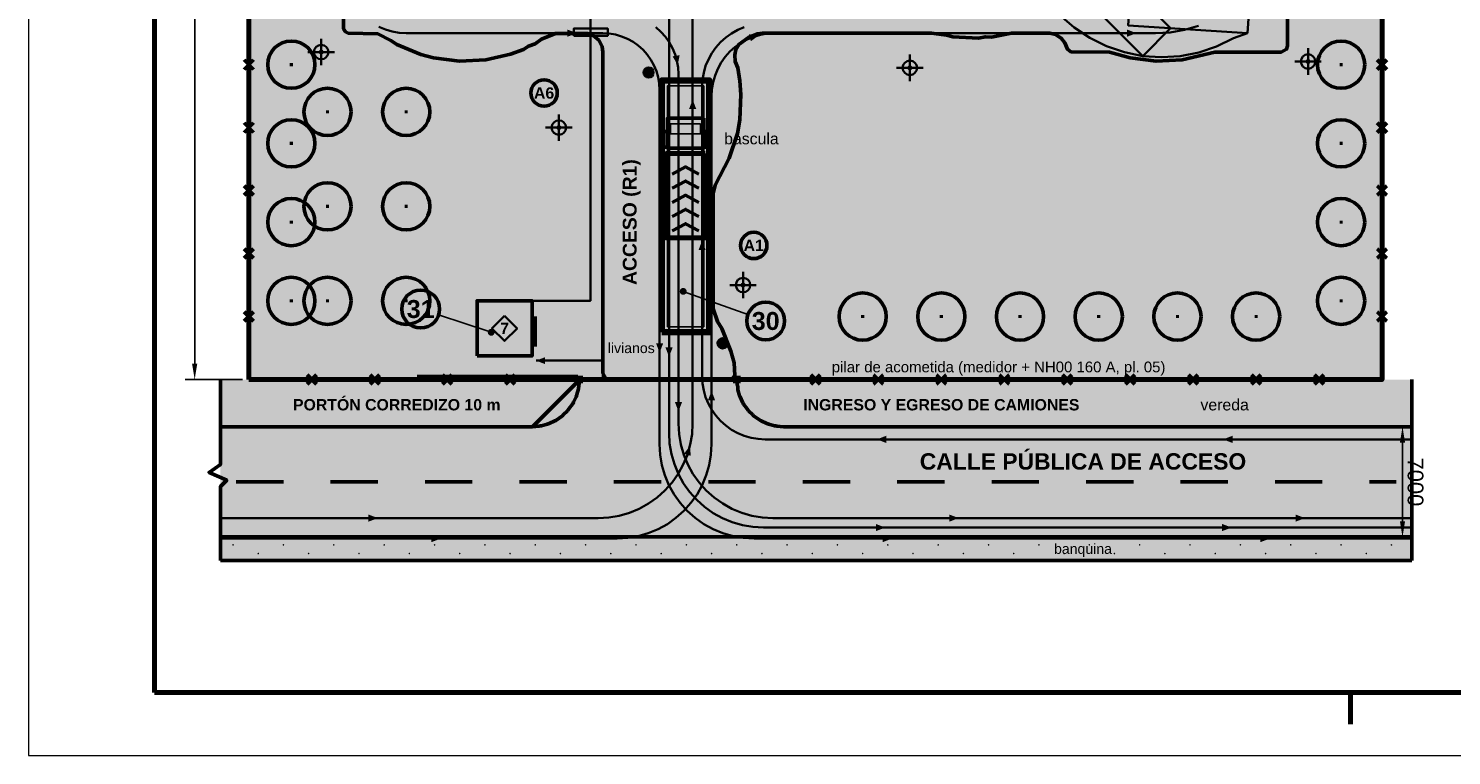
# Model space of a CAD drawing. Header units: millimetres. Extents: x 0 to 420, y 0 to 297.
# Tile 1 of 3: x 0 to 226, y 0 to 115. Entities that reach past the tile are written whole.
import ezdxf
from ezdxf.enums import TextEntityAlignment as Align

# ---------------------------------------------------------------- set-up
doc = ezdxf.new("R2010")
doc.units = ezdxf.units.MM
doc.header["$LTSCALE"] = 0.5
for name, color, linetype, lineweight in [('CONTORNO', 7, 'CONTINUOUS', 50), ('COTAS', 7, 'CONTINUOUS', 25), ('FINO', 7, 'CONTINUOUS', 25), ('HOJA', 8, 'CONTINUOUS', 13), ('RECUADRO', 7, 'CONTINUOUS', 70), ('RELLENO', 9, 'CONTINUOUS', 13), ('TEXTO', 7, 'CONTINUOUS', 25)]:
    doc.layers.add(name, color=color, linetype=linetype, lineweight=lineweight)
doc.styles.add('NEGRITA', font='arialbd.ttf')
doc.styles.get("Standard").update_dxf_attribs({"font": 'arial.ttf'})
doc.dimstyles.new('IRAM', dxfattribs={"dimtxt": 2.5, "dimasz": 2.5, "dimexe": 1.5, "dimexo": 1, "dimgap": 0.8, "dimtad": 1, "dimdec": 1, "dimtxsty": 'Standard', "dimcen": 2.5, "dimazin": 3, "dimtfac": 1, "dimtmove": 0, "dimatfit": 3})

msp = doc.modelspace()

# ---------------------------------------------------------------- hatches: boundary and pattern name
at = {"layer": 'CONTORNO'}
h = msp.add_hatch(color=7, dxfattribs=at)
edge = h.paths.add_edge_path()
edge.add_arc((46.5, 111.7), 0.4, 0, 360)
h = msp.add_hatch(color=7, dxfattribs=at)
edge = h.paths.add_edge_path()
edge.add_arc((140, 109.2), 0.4, 0, 360)
h = msp.add_hatch(color=7, dxfattribs=at)
edge = h.paths.add_edge_path()
edge.add_arc((203.25, 110.2), 0.4, 0, 360)
h = msp.add_hatch(color=7, dxfattribs=at)
edge = h.paths.add_edge_path()
edge.add_arc((84.25, 99.7), 0.4, 0, 360)
h = msp.add_hatch(color=7, dxfattribs=at)
edge = h.paths.add_edge_path()
edge.add_arc((113.5, 74.7), 0.4, 0, 360)
at = {"layer": 'COTAS', "true_color": 0xde8400}
for points in [[(87.11161, 114.7), (85.61161, 115.27), (85.61161, 114.13)], [(116.02832, 114.37827), (114.42915, 114.51074), (114.74474, 113.4153)], [(176.00069, 114.7), (174.50069, 115.27), (174.50069, 114.13)], [(100.25, 63.96814), (100.82, 65.46814), (99.68, 65.46814)], [(108.5, 57.90041), (107.93, 56.40041), (109.07, 56.40041)], [(65.5, 34.45), (64, 35.02), (64, 33.88)], [(137.18227, 34.45), (135.68227, 35.02), (135.68227, 33.88)], [(197.18227, 34.45), (195.68227, 35.02), (195.68227, 33.88)]]:
    msp.add_hatch(color=7, dxfattribs=at).paths.add_polyline_path(points)
at = {"layer": 'COTAS', "true_color": 0x96581c}
for points in [[(103.1277, 109.63189), (103.43839, 111.20618), (102.3145, 111.01522)], [(105.5, 104.15041), (104.93, 102.65041), (106.07, 102.65041)], [(103.25, 54.63885), (103.82, 56.13885), (102.68, 56.13885)], [(105.0726, 49.18407), (104.10963, 47.90049), (105.20507, 47.5849)], [(55.5, 37.7), (54, 38.27), (54, 37.13)], [(147.76157, 37.7), (146.26157, 38.27), (146.26157, 37.13)], [(202.76157, 37.7), (201.26157, 38.27), (201.26157, 37.13)]]:
    msp.add_hatch(color=7, dxfattribs=at).paths.add_polyline_path(points)
at = {"layer": 'COTAS', "true_color": 0x277f4a}
for points in [[(107, 81.75027), (106.43, 80.25027), (107.57, 80.25027)], [(101.75, 63.30252), (102.32, 64.80252), (101.18, 64.80252)], [(134.75, 50.2), (136.25, 49.63), (136.25, 50.77)], [(189.75, 50.2), (191.25, 49.63), (191.25, 50.77)], [(136.0979, 36.2), (134.5979, 36.77), (134.5979, 35.63)], [(191.0979, 36.2), (189.5979, 36.77), (189.5979, 35.63)]]:
    msp.add_hatch(color=7, dxfattribs=at).paths.add_polyline_path(points)
at = {"layer": 'COTAS'}
h = msp.add_hatch(color=7, dxfattribs=at)
edge = h.paths.add_edge_path()
edge.add_arc((104, 73.7), 0.55, 0, 360)
h = msp.add_hatch(color=7, dxfattribs=at)
edge = h.paths.add_edge_path()
edge.add_arc((73.5, 67.2), 0.55, 0, 360)
at = {"layer": 'COTAS', "true_color": 0x000000}
msp.add_hatch(color=7, dxfattribs=at).paths.add_polyline_path([(80.625, 62.7), (82.025, 62.168), (82.025, 63.232)])
at = {"layer": 'RELLENO', "true_color": 0xe9f2e1}
msp.add_hatch(color=7, dxfattribs=at).paths.add_polyline_path([(35, 59.7), (215, 59.7), (215, 249.7), (35, 249.7)])
at = {"layer": 'RELLENO', "true_color": 0xdadad6}
h = msp.add_hatch(color=7, dxfattribs=at)
h.paths.add_polyline_path([(46.725, 211.875), (46.75, 215.4), (47.175, 218.8), (47.975, 222.175), (49.2, 225.375), (49.7, 226.275), (49.95, 227.275), (50, 238.8), (50.225, 239.325), (50.8, 239.675), (76.025, 239.825), (78.45, 239.7), (152.95, 239.7), (155.05, 240.275), (157.675, 241.55), (161.2, 242.65), (164.65, 243.225), (168.225, 243.375), (171.8, 243.025), (175.3, 242.25), (181.7, 239.725), (199, 239.7), (199.55, 239.525), (200, 238.7), (200, 170), (200.125, 169.1), (200.9, 167.1), (200.575, 165.775), (200.55, 164.8), (200.025, 163.2), (200, 151.25), (200.125, 150.4), (200.7, 148.925), (201.4, 147.825), (202.8, 144.225), (203.675, 140.475), (203.975, 136.625), (203.7, 132.75), (202.825, 129), (202.2, 127.175), (200.775, 124.375), (200.05, 122.45), (200, 112.7), (199.825, 112.15), (199, 111.7), (188.45, 111.675), (183.25, 110.475), (179.1, 110.275), (174.975, 110.8), (171.725, 111.675), (165.575, 111.75), (165.025, 112.15), (164.6, 113.175), (164.05, 113.9), (163.125, 114.475), (162.25, 114.7), (156.15, 114.675), (152.975, 114.075), (152, 114.125), (150.9, 113.9), (146.85, 114.1), (145.825, 114.4), (143.425, 114.7), (116.575, 114.7), (115.775, 114.6), (114.375, 114.025), (112.825, 112.875), (112.375, 112.125), (112.175, 111.25), (112.25, 110.225), (112.65, 109.2), (113, 107.15), (113.175, 104.975), (112.975, 100.925), (112.6, 98.775), (111.325, 94.825), (109.05, 90.55), (108.75, 89.225), (108.775, 70.95), (109.45, 68.925), (110.15, 67.825), (111.55, 64.225), (112.075, 62.375), (112.225, 60.35), (111.85, 59.875), (111.3, 59.7), (92.25, 59.7), (91.7, 59.875), (91.25, 60.7), (91.25, 111.7), (91.125, 112.6), (90.575, 113.575), (89.675, 114.325), (88.8, 114.65), (83.7, 114.65), (81.475, 113.725), (80.5, 113.025), (79.425, 112.65), (78.625, 112.125), (76.575, 111.375), (72.625, 110.475), (68.475, 110.275), (64.35, 110.8), (62.35, 111.325), (58.5, 112.875), (57.575, 113.55), (55.475, 114.575), (50.8, 114.725), (50.375, 114.925), (50.05, 115.4), (50, 130.3), (49.65, 134.8), (50, 137.725), (49.975, 146.675), (47.875, 153.55), (47.35, 156.7), (47.125, 160), (47.225, 163.175), (47.625, 166.45), (48.375, 169.6), (49.975, 174.175), (50, 199.05), (49.575, 200.85), (48.375, 203.55), (47.425, 206.85)])
h.paths.add_polyline_path([(76.55, 132.925), (80.125, 134.775), (84.075, 136.05), (86.225, 136.425), (90.275, 136.625), (94.4, 136.1), (96.4, 135.575), (100.25, 134.025), (101.2, 133.325), (103.55, 132.275), (109.325, 132.325), (110.35, 132.875), (111.225, 133.875), (112.6, 134.475), (113.675, 135.475), (114.25, 135.575), (115.625, 135.25), (116.525, 135.35), (117.4, 135.75), (118.2, 136.55), (118.725, 137.975), (118.75, 145.8), (118.975, 146.325), (119.55, 146.675), (147.25, 146.7), (148.1, 146.9), (148.875, 147.35), (149.575, 148.175), (150.1, 149.325), (150.775, 149.7), (179.5, 149.7), (180.625, 149.925), (181.425, 150.4), (182.25, 151.525), (182.5, 152.7), (182.475, 187.025), (181.975, 188.375), (180.675, 189.45), (179.775, 189.675), (175.8, 189.725), (175.375, 189.925), (175.05, 190.4), (175, 213.7), (175.225, 214.325), (175.7, 214.65), (180.05, 214.75), (180.925, 215.075), (181.65, 215.6), (182.275, 216.575), (182.5, 217.7), (182.425, 219.8), (181.8, 221.125), (180.675, 221.95), (179.5, 222.2), (70.5, 222.2), (69.375, 221.975), (68.575, 221.5), (67.875, 220.625), (67.525, 219.525), (67.5, 212.7), (67.875, 211.275), (69.075, 210.075), (70.5, 209.7), (89.1, 209.7), (89.7, 209.4), (90, 208.8), (89.875, 165.225), (89.475, 164.825), (89, 164.7), (70.175, 164.675), (69.1, 164.35), (68.4, 163.85), (67.875, 163.125), (67.55, 162.25), (67.5, 141.05), (67.65, 140.1), (69.175, 137.075), (70.35, 135.6), (71.625, 134.4), (73.25, 133.325), (74.45, 132.775), (75.425, 132.65)], flags=16)
at = {"layer": 'RELLENO', "true_color": 0xffffff}
for points in [[(86.625, 114.3), (92, 114.3), (92, 115.425), (86.625, 115.425)], [(107.25, 101.2), (107.25, 96.45), (101.5, 96.45), (101.5, 101.2)]]:
    msp.add_hatch(color=7, dxfattribs=at).paths.add_polyline_path(points)
at = {"layer": 'RELLENO', "true_color": 0xc4deb8}
h = msp.add_hatch(color=7, dxfattribs=at)
edge = h.paths.add_edge_path()
edge.add_arc((41.75, 109.7), 3.75, 0, 360)
h = msp.add_hatch(color=7, dxfattribs=at)
edge = h.paths.add_edge_path()
edge.add_arc((208.5, 109.7), 3.75, 0, 360)
at = {"layer": 'RELLENO', "true_color": 0x5a5a5a}
for points in [[(41.5, 109.45), (42, 109.45), (42, 109.95), (41.5, 109.95)], [(208.25, 109.45), (208.75, 109.45), (208.75, 109.95), (208.25, 109.95)], [(47.25, 101.95), (47.75, 101.95), (47.75, 102.45), (47.25, 102.45)], [(59.75, 101.95), (60.25, 101.95), (60.25, 102.45), (59.75, 102.45)], [(41.5, 96.95), (42, 96.95), (42, 97.45), (41.5, 97.45)], [(208.25, 96.95), (208.75, 96.95), (208.75, 97.45), (208.25, 97.45)], [(47.25, 86.95), (47.75, 86.95), (47.75, 87.45), (47.25, 87.45)], [(59.75, 86.95), (60.25, 86.95), (60.25, 87.45), (59.75, 87.45)], [(41.5, 84.45), (42, 84.45), (42, 84.95), (41.5, 84.95)], [(208.25, 84.45), (208.75, 84.45), (208.75, 84.95), (208.25, 84.95)], [(41.5, 71.95), (42, 71.95), (42, 72.45), (41.5, 72.45)], [(47.25, 71.95), (47.75, 71.95), (47.75, 72.45), (47.25, 72.45)], [(59.75, 71.95), (60.25, 71.95), (60.25, 72.45), (59.75, 72.45)], [(208.25, 71.95), (208.75, 71.95), (208.75, 72.45), (208.25, 72.45)], [(132.25, 69.45), (132.75, 69.45), (132.75, 69.95), (132.25, 69.95)], [(144.75, 69.45), (145.25, 69.45), (145.25, 69.95), (144.75, 69.95)], [(157.25, 69.45), (157.75, 69.45), (157.75, 69.95), (157.25, 69.95)], [(169.75, 69.45), (170.25, 69.45), (170.25, 69.95), (169.75, 69.95)], [(182.25, 69.45), (182.75, 69.45), (182.75, 69.95), (182.25, 69.95)], [(194.75, 69.45), (195.25, 69.45), (195.25, 69.95), (194.75, 69.95)], [(123.5, 60.825), (126.5, 60.825), (126.5, 62.575), (123.5, 62.575)]]:
    msp.add_hatch(color=7, dxfattribs=at).paths.add_polyline_path(points)
at = {"layer": 'RELLENO', "true_color": 0x96581c}
h = msp.add_hatch(color=7, dxfattribs=at)
edge = h.paths.add_edge_path()
edge.add_arc((98.5, 108.45), 0.8, 0, 360)
at = {"layer": 'RELLENO', "true_color": 0xffffff}
h = msp.add_hatch(color=7, dxfattribs=at)
edge = h.paths.add_edge_path()
edge.add_arc((81.9, 105.2), 2.1, 0, 360)
at = {"layer": 'RELLENO', "true_color": 0xbebeba}
msp.add_hatch(color=7, dxfattribs=at).paths.add_polyline_path([(100.625, 67.2), (108.125, 67.2), (108.125, 107.2), (100.625, 107.2)])
at = {"layer": 'RELLENO', "true_color": 0xd4d4d0}
msp.add_hatch(color=7, dxfattribs=at).paths.add_polyline_path([(101.5, 68.075), (107.25, 68.075), (107.25, 106.325), (101.5, 106.325)])
at = {"layer": 'RELLENO', "true_color": 0xc4deb8}
h = msp.add_hatch(color=7, dxfattribs=at)
edge = h.paths.add_edge_path()
edge.add_arc((47.5, 102.2), 3.75, 0, 360)
h = msp.add_hatch(color=7, dxfattribs=at)
edge = h.paths.add_edge_path()
edge.add_arc((60, 102.2), 3.75, 0, 360)
h = msp.add_hatch(color=7, dxfattribs=at)
edge = h.paths.add_edge_path()
edge.add_arc((41.75, 97.2), 3.75, 0, 360)
h = msp.add_hatch(color=7, dxfattribs=at)
edge = h.paths.add_edge_path()
edge.add_arc((208.5, 97.2), 3.75, 0, 360)
at = {"layer": 'RELLENO', "true_color": 0xfaf8f0}
msp.add_hatch(color=7, dxfattribs=at).paths.add_polyline_path([(107.5, 95.575), (107.5, 82.2), (101.25, 82.2), (101.25, 95.575)])
at = {"layer": 'RELLENO', "true_color": 0xc4deb8}
h = msp.add_hatch(color=7, dxfattribs=at)
edge = h.paths.add_edge_path()
edge.add_arc((47.5, 87.2), 3.75, 0, 360)
h = msp.add_hatch(color=7, dxfattribs=at)
edge = h.paths.add_edge_path()
edge.add_arc((60, 87.2), 3.75, 0, 360)
h = msp.add_hatch(color=7, dxfattribs=at)
edge = h.paths.add_edge_path()
edge.add_arc((41.75, 84.7), 3.75, 0, 360)
h = msp.add_hatch(color=7, dxfattribs=at)
edge = h.paths.add_edge_path()
edge.add_arc((208.5, 84.7), 3.75, 0, 360)
at = {"layer": 'RELLENO', "true_color": 0xffffff}
h = msp.add_hatch(color=7, dxfattribs=at)
edge = h.paths.add_edge_path()
edge.add_arc((115.2, 81), 2.1, 0, 360)
at = {"layer": 'RELLENO', "true_color": 0xc4deb8}
h = msp.add_hatch(color=7, dxfattribs=at)
edge = h.paths.add_edge_path()
edge.add_arc((41.75, 72.2), 3.75, 0, 360)
h = msp.add_hatch(color=7, dxfattribs=at)
edge = h.paths.add_edge_path()
edge.add_arc((47.5, 72.2), 3.75, 0, 360)
h = msp.add_hatch(color=7, dxfattribs=at)
edge = h.paths.add_edge_path()
edge.add_arc((60, 72.2), 3.75, 0, 360)
h = msp.add_hatch(color=7, dxfattribs=at)
edge = h.paths.add_edge_path()
edge.add_arc((208.5, 72.2), 3.75, 0, 360)
at = {"layer": 'RELLENO', "true_color": 0xffffff}
h = msp.add_hatch(color=7, dxfattribs=at)
edge = h.paths.add_edge_path()
edge.add_arc((62.3, 70.9), 3, 0, 360)
at = {"layer": 'RELLENO', "true_color": 0xc4deb8}
h = msp.add_hatch(color=7, dxfattribs=at)
edge = h.paths.add_edge_path()
edge.add_arc((132.5, 69.7), 3.75, 0, 360)
h = msp.add_hatch(color=7, dxfattribs=at)
edge = h.paths.add_edge_path()
edge.add_arc((145, 69.7), 3.75, 0, 360)
h = msp.add_hatch(color=7, dxfattribs=at)
edge = h.paths.add_edge_path()
edge.add_arc((157.5, 69.7), 3.75, 0, 360)
h = msp.add_hatch(color=7, dxfattribs=at)
edge = h.paths.add_edge_path()
edge.add_arc((170, 69.7), 3.75, 0, 360)
h = msp.add_hatch(color=7, dxfattribs=at)
edge = h.paths.add_edge_path()
edge.add_arc((182.5, 69.7), 3.75, 0, 360)
h = msp.add_hatch(color=7, dxfattribs=at)
edge = h.paths.add_edge_path()
edge.add_arc((195, 69.7), 3.75, 0, 360)
at = {"layer": 'RELLENO', "true_color": 0xf0ece8}
msp.add_hatch(color=7, dxfattribs=at).paths.add_polyline_path([(71.25, 63.45), (80, 63.45), (80, 72.2), (71.25, 72.2)])
at = {"layer": 'RELLENO', "true_color": 0xffffff}
h = msp.add_hatch(color=7, dxfattribs=at)
edge = h.paths.add_edge_path()
edge.add_arc((117.1, 69), 3, 0, 360)
at = {"layer": 'RELLENO', "true_color": 0xf1d56e}
msp.add_hatch(color=7, dxfattribs=at).paths.add_polyline_path([(75.625, 69.825), (77.625, 67.825), (75.625, 65.825), (73.625, 67.825)])
at = {"layer": 'RELLENO', "true_color": 0x96581c}
h = msp.add_hatch(color=7, dxfattribs=at)
edge = h.paths.add_edge_path()
edge.add_arc((110.25, 65.45), 0.8, 0, 360)
at = {"layer": 'RELLENO', "true_color": 0xeeeeea}
msp.add_hatch(color=7, dxfattribs=at).paths.add_polyline_path([(30.5, 52.2), (219.75, 52.2), (219.75, 59.7), (30.5, 59.7)])
at = {"layer": 'RELLENO', "true_color": 0xdadad6}
msp.add_hatch(color=7, dxfattribs=at).paths.add_polyline_path([(80.05, 52.2), (81.125, 52.3), (81.3, 52.325), (81.475, 52.35), (82.4, 52.6), (82.575, 52.65), (82.725, 52.725), (83.6, 53.125), (83.75, 53.2), (83.9, 53.3), (84.675, 53.85), (84.825, 53.95), (84.95, 54.075), (85.625, 54.75), (85.75, 54.875), (85.85, 55.025), (86.4, 55.8), (86.5, 55.95), (86.575, 56.1), (86.975, 56.975), (87.05, 57.125), (87.1, 57.3), (87.35, 58.225), (87.375, 58.4), (87.4, 58.575), (87.5, 59.65), (87.5, 59.7), (87.55, 59.7), (112.45, 59.7), (112.5, 59.7), (112.5, 59.65), (112.55, 59.15), (112.575, 58.95), (112.625, 58.725), (112.675, 58.575), (112.7, 58.55), (112.7, 58.55), (112.7, 58.325), (112.7, 58.1), (112.75, 57.875), (112.9, 57.3), (112.95, 57.125), (113.025, 56.975), (113.425, 56.1), (113.5, 55.95), (113.6, 55.8), (114.15, 55.025), (114.25, 54.875), (114.375, 54.75), (115.05, 54.075), (115.175, 53.95), (115.325, 53.85), (116.1, 53.3), (116.25, 53.2), (116.4, 53.125), (117.275, 52.725), (117.425, 52.65), (117.6, 52.6), (118.525, 52.35), (118.7, 52.325), (118.875, 52.3), (119.95, 52.2), (119.975, 52.2), (119.95, 52.2), (80.05, 52.2), (80.025, 52.2)])
at = {"layer": 'RELLENO', "true_color": 0x3c3c3c}
for points in [[(86.9, 59.1), (88.1, 59.1), (88.1, 60.3), (86.9, 60.3)], [(111.9, 59.1), (113.1, 59.1), (113.1, 60.3), (111.9, 60.3)]]:
    msp.add_hatch(color=7, dxfattribs=at).paths.add_polyline_path(points)
at = {"layer": 'RELLENO', "true_color": 0xcfcfca}
msp.add_hatch(color=7, dxfattribs=at).paths.add_polyline_path([(30.5, 34.7), (219.75, 34.7), (219.75, 52.2), (30.5, 52.2)])
at = {"layer": 'RELLENO', "true_color": 0xe4dece}
msp.add_hatch(color=7, dxfattribs=at).paths.add_polyline_path([(30.5, 30.95), (219.75, 30.95), (219.75, 34.7), (30.5, 34.7)])
at = {"layer": 'RELLENO', "true_color": 0x6e6450}
h = msp.add_hatch(color=7, dxfattribs=at)
edge = h.paths.add_edge_path()
edge.add_arc((32.5, 33.45), 0.13, 0, 360)
h = msp.add_hatch(color=7, dxfattribs=at)
edge = h.paths.add_edge_path()
edge.add_arc((36.5, 32.075), 0.13, 0, 360)
h = msp.add_hatch(color=7, dxfattribs=at)
edge = h.paths.add_edge_path()
edge.add_arc((40.5, 33.45), 0.13, 0, 360)
h = msp.add_hatch(color=7, dxfattribs=at)
edge = h.paths.add_edge_path()
edge.add_arc((44.5, 32.075), 0.13, 0, 360)
h = msp.add_hatch(color=7, dxfattribs=at)
edge = h.paths.add_edge_path()
edge.add_arc((48.5, 33.45), 0.13, 0, 360)
h = msp.add_hatch(color=7, dxfattribs=at)
edge = h.paths.add_edge_path()
edge.add_arc((52.5, 32.075), 0.13, 0, 360)
h = msp.add_hatch(color=7, dxfattribs=at)
edge = h.paths.add_edge_path()
edge.add_arc((56.5, 33.45), 0.13, 0, 360)
h = msp.add_hatch(color=7, dxfattribs=at)
edge = h.paths.add_edge_path()
edge.add_arc((60.5, 32.075), 0.13, 0, 360)
h = msp.add_hatch(color=7, dxfattribs=at)
edge = h.paths.add_edge_path()
edge.add_arc((64.5, 33.45), 0.13, 0, 360)
h = msp.add_hatch(color=7, dxfattribs=at)
edge = h.paths.add_edge_path()
edge.add_arc((68.5, 32.075), 0.13, 0, 360)
h = msp.add_hatch(color=7, dxfattribs=at)
edge = h.paths.add_edge_path()
edge.add_arc((72.5, 33.45), 0.13, 0, 360)
h = msp.add_hatch(color=7, dxfattribs=at)
edge = h.paths.add_edge_path()
edge.add_arc((76.5, 32.075), 0.13, 0, 360)
h = msp.add_hatch(color=7, dxfattribs=at)
edge = h.paths.add_edge_path()
edge.add_arc((80.5, 33.45), 0.13, 0, 360)
h = msp.add_hatch(color=7, dxfattribs=at)
edge = h.paths.add_edge_path()
edge.add_arc((84.5, 32.075), 0.13, 0, 360)
h = msp.add_hatch(color=7, dxfattribs=at)
edge = h.paths.add_edge_path()
edge.add_arc((88.5, 33.45), 0.13, 0, 360)
h = msp.add_hatch(color=7, dxfattribs=at)
edge = h.paths.add_edge_path()
edge.add_arc((92.5, 32.075), 0.13, 0, 360)
h = msp.add_hatch(color=7, dxfattribs=at)
edge = h.paths.add_edge_path()
edge.add_arc((96.5, 33.45), 0.13, 0, 360)
h = msp.add_hatch(color=7, dxfattribs=at)
edge = h.paths.add_edge_path()
edge.add_arc((100.5, 32.075), 0.13, 0, 360)
h = msp.add_hatch(color=7, dxfattribs=at)
edge = h.paths.add_edge_path()
edge.add_arc((104.5, 33.45), 0.13, 0, 360)
h = msp.add_hatch(color=7, dxfattribs=at)
edge = h.paths.add_edge_path()
edge.add_arc((108.5, 32.075), 0.13, 0, 360)
h = msp.add_hatch(color=7, dxfattribs=at)
edge = h.paths.add_edge_path()
edge.add_arc((112.5, 33.45), 0.13, 0, 360)
h = msp.add_hatch(color=7, dxfattribs=at)
edge = h.paths.add_edge_path()
edge.add_arc((116.5, 32.075), 0.13, 0, 360)
h = msp.add_hatch(color=7, dxfattribs=at)
edge = h.paths.add_edge_path()
edge.add_arc((120.5, 33.45), 0.13, 0, 360)
h = msp.add_hatch(color=7, dxfattribs=at)
edge = h.paths.add_edge_path()
edge.add_arc((124.5, 32.075), 0.13, 0, 360)
h = msp.add_hatch(color=7, dxfattribs=at)
edge = h.paths.add_edge_path()
edge.add_arc((128.5, 33.45), 0.13, 0, 360)
h = msp.add_hatch(color=7, dxfattribs=at)
edge = h.paths.add_edge_path()
edge.add_arc((132.5, 32.075), 0.13, 0, 360)
h = msp.add_hatch(color=7, dxfattribs=at)
edge = h.paths.add_edge_path()
edge.add_arc((136.5, 33.45), 0.13, 0, 360)
h = msp.add_hatch(color=7, dxfattribs=at)
edge = h.paths.add_edge_path()
edge.add_arc((140.5, 32.075), 0.13, 0, 360)
h = msp.add_hatch(color=7, dxfattribs=at)
edge = h.paths.add_edge_path()
edge.add_arc((144.5, 33.45), 0.13, 0, 360)
h = msp.add_hatch(color=7, dxfattribs=at)
edge = h.paths.add_edge_path()
edge.add_arc((148.5, 32.075), 0.13, 0, 360)
h = msp.add_hatch(color=7, dxfattribs=at)
edge = h.paths.add_edge_path()
edge.add_arc((152.5, 33.45), 0.13, 0, 360)
h = msp.add_hatch(color=7, dxfattribs=at)
edge = h.paths.add_edge_path()
edge.add_arc((156.5, 32.075), 0.13, 0, 360)
h = msp.add_hatch(color=7, dxfattribs=at)
edge = h.paths.add_edge_path()
edge.add_arc((160.5, 33.45), 0.13, 0, 360)
h = msp.add_hatch(color=7, dxfattribs=at)
edge = h.paths.add_edge_path()
edge.add_arc((164.5, 32.075), 0.13, 0, 360)
h = msp.add_hatch(color=7, dxfattribs=at)
edge = h.paths.add_edge_path()
edge.add_arc((168.5, 33.45), 0.13, 0, 360)
h = msp.add_hatch(color=7, dxfattribs=at)
edge = h.paths.add_edge_path()
edge.add_arc((172.5, 32.075), 0.13, 0, 360)
h = msp.add_hatch(color=7, dxfattribs=at)
edge = h.paths.add_edge_path()
edge.add_arc((176.5, 33.45), 0.13, 0, 360)
h = msp.add_hatch(color=7, dxfattribs=at)
edge = h.paths.add_edge_path()
edge.add_arc((180.5, 32.075), 0.13, 0, 360)
h = msp.add_hatch(color=7, dxfattribs=at)
edge = h.paths.add_edge_path()
edge.add_arc((184.5, 33.45), 0.13, 0, 360)
h = msp.add_hatch(color=7, dxfattribs=at)
edge = h.paths.add_edge_path()
edge.add_arc((188.5, 32.075), 0.13, 0, 360)
h = msp.add_hatch(color=7, dxfattribs=at)
edge = h.paths.add_edge_path()
edge.add_arc((192.5, 33.45), 0.13, 0, 360)
h = msp.add_hatch(color=7, dxfattribs=at)
edge = h.paths.add_edge_path()
edge.add_arc((196.5, 32.075), 0.13, 0, 360)
h = msp.add_hatch(color=7, dxfattribs=at)
edge = h.paths.add_edge_path()
edge.add_arc((200.5, 33.45), 0.13, 0, 360)
h = msp.add_hatch(color=7, dxfattribs=at)
edge = h.paths.add_edge_path()
edge.add_arc((204.5, 32.075), 0.13, 0, 360)
h = msp.add_hatch(color=7, dxfattribs=at)
edge = h.paths.add_edge_path()
edge.add_arc((208.5, 33.45), 0.13, 0, 360)
h = msp.add_hatch(color=7, dxfattribs=at)
edge = h.paths.add_edge_path()
edge.add_arc((212.5, 32.075), 0.13, 0, 360)
h = msp.add_hatch(color=7, dxfattribs=at)
edge = h.paths.add_edge_path()
edge.add_arc((216.5, 33.45), 0.13, 0, 360)

# ---------------------------------------------------------------- linework, layer by layer
at = {"layer": 'CONTORNO', "lineweight": 35}
for p, q in [((46.5, 109.6), (46.5, 113.8)), ((44.4, 111.7), (48.6, 111.7)), ((140, 107.1), (140, 111.3)), ((203.25, 108.1), (203.25, 112.3)), ((137.9, 109.2), (142.1, 109.2)), ((201.15, 110.2), (205.35, 110.2)), ((84.25, 97.6), (84.25, 101.8)), ((82.15, 99.7), (86.35, 99.7)), ((111.4, 74.7), (115.6, 74.7)), ((113.5, 72.6), (113.5, 76.8)), ((91.25, 62.7), (80.625, 62.7)), ((91.25, 62.7), (91.25, 59.7))]:
    msp.add_line(p, q, dxfattribs=at)
at = {"layer": 'CONTORNO', "lineweight": 50}
for p, q in [((34.25, 108.95), (35.75, 110.45)), ((34.25, 110.45), (35.75, 108.95)), ((214.25, 108.95), (215.75, 110.45)), ((214.25, 110.45), (215.75, 108.95)), ((34.25, 98.95), (35.75, 100.45)), ((34.25, 100.45), (35.75, 98.95)), ((214.25, 98.95), (215.75, 100.45)), ((214.25, 100.45), (215.75, 98.95)), ((34.25, 88.95), (35.75, 90.45)), ((34.25, 90.45), (35.75, 88.95)), ((214.25, 88.95), (215.75, 90.45)), ((214.25, 90.45), (215.75, 88.95)), ((34.25, 78.95), (35.75, 80.45)), ((34.25, 80.45), (35.75, 78.95)), ((214.25, 78.95), (215.75, 80.45)), ((214.25, 80.45), (215.75, 78.95)), ((34.25, 68.95), (35.75, 70.45)), ((34.25, 70.45), (35.75, 68.95)), ((214.25, 68.95), (215.75, 70.45)), ((214.25, 70.45), (215.75, 68.95)), ((44.25, 58.95), (45.75, 60.45)), ((44.25, 60.45), (45.75, 58.95)), ((54.25, 58.95), (55.75, 60.45)), ((54.25, 60.45), (55.75, 58.95)), ((65.75, 58.95), (67.25, 60.45)), ((65.75, 60.45), (67.25, 58.95)), ((75.75, 58.95), (77.25, 60.45)), ((75.75, 60.45), (77.25, 58.95)), ((124.25, 58.95), (125.75, 60.45)), ((124.25, 60.45), (125.75, 58.95)), ((134.25, 58.95), (135.75, 60.45)), ((134.25, 60.45), (135.75, 58.95)), ((144.25, 58.95), (145.75, 60.45)), ((144.25, 60.45), (145.75, 58.95)), ((154.25, 58.95), (155.75, 60.45)), ((154.25, 60.45), (155.75, 58.95)), ((164.25, 58.95), (165.75, 60.45)), ((164.25, 60.45), (165.75, 58.95)), ((174.25, 58.95), (175.75, 60.45)), ((174.25, 60.45), (175.75, 58.95)), ((184.25, 58.95), (185.75, 60.45)), ((184.25, 60.45), (185.75, 58.95)), ((194.25, 58.95), (195.75, 60.45)), ((194.25, 60.45), (195.75, 58.95)), ((204.25, 58.95), (205.75, 60.45)), ((204.25, 60.45), (205.75, 58.95)), ((219.75, 30.95), (219.75, 59.7)), ((30.5, 52.2), (80, 52.2)), ((120, 52.2), (219.75, 52.2)), ((30.5, 34.7), (219.75, 34.7)), ((30.5, 30.95), (219.75, 30.95))]:
    msp.add_line(p, q, dxfattribs=at)
at = {"layer": 'CONTORNO', "lineweight": 100}
msp.add_line((80.25, 64.95), (80.25, 69.7), dxfattribs=at)
at = {"layer": 'CONTORNO', "lineweight": 140}
msp.add_line((61.75, 59.95), (87.25, 59.95), dxfattribs=at)
at = {"layer": 'CONTORNO', "lineweight": 70}
for points in [[(35, 59.7), (215, 59.7), (215, 249.7), (35, 249.7)], [(107.5, 95.575), (107.5, 82.2), (101.25, 82.2), (101.25, 95.575)]]:
    msp.add_lwpolyline(points, close=True, dxfattribs=at)
at = {"layer": 'CONTORNO', "lineweight": 50}
for points in [[(200.05, 122.45), (200, 112.7), (199.825, 112.15), (199, 111.7), (188.45, 111.675), (183.25, 110.475), (179.1, 110.275), (174.975, 110.8), (171.725, 111.675), (165.575, 111.75), (165.025, 112.15), (164.6, 113.175), (164.05, 113.9), (163.125, 114.475), (162.25, 114.7), (156.15, 114.675), (152.975, 114.075), (152, 114.125), (150.9, 113.9), (146.85, 114.1), (145.825, 114.4), (143.425, 114.7), (116.575, 114.7), (115.775, 114.6), (114.375, 114.025), (112.825, 112.875), (112.375, 112.125), (112.175, 111.25), (112.25, 110.225), (112.65, 109.2), (113, 107.15), (113.175, 104.975), (112.975, 100.925), (112.6, 98.775), (111.325, 94.825), (109.05, 90.55), (108.75, 89.225), (108.775, 70.95), (109.45, 68.925), (110.15, 67.825), (111.55, 64.225), (112.075, 62.375), (112.225, 60.35), (111.85, 59.875), (111.3, 59.7), (92.25, 59.7), (91.7, 59.875), (91.25, 60.7), (91.25, 111.7), (91.125, 112.6), (90.575, 113.575), (89.675, 114.325), (88.8, 114.65), (83.7, 114.65), (81.475, 113.725), (80.5, 113.025), (79.425, 112.65), (78.625, 112.125), (76.575, 111.375), (72.625, 110.475), (68.475, 110.275), (64.35, 110.8), (62.35, 111.325), (58.5, 112.875), (57.575, 113.55), (55.475, 114.575), (50.8, 114.725), (50.375, 114.925), (50.05, 115.4), (50, 130.3)], [(106.5, 92.325), (104.375, 93.45), (102.25, 92.325)], [(106.5, 90.075), (104.375, 91.2), (102.25, 90.075)], [(106.5, 87.825), (104.375, 88.95), (102.25, 87.825)], [(106.5, 85.575), (104.375, 86.7), (102.25, 85.575)], [(106.5, 83.325), (104.375, 84.45), (102.25, 83.325)], [(30.5, 59.7), (30.5, 46.2), (28.7, 44.95), (31.5, 43.7), (30.5, 42.7), (30.5, 30.95)], [(80.05, 52.2), (81.125, 52.3), (81.3, 52.325), (81.475, 52.35), (82.4, 52.6), (82.575, 52.65), (82.725, 52.725), (83.6, 53.125), (83.75, 53.2), (83.9, 53.3), (84.675, 53.85), (84.825, 53.95), (84.95, 54.075), (85.625, 54.75), (85.75, 54.875), (85.85, 55.025), (86.4, 55.8), (86.5, 55.95), (86.575, 56.1), (86.975, 56.975), (87.05, 57.125), (87.1, 57.3), (87.35, 58.225), (87.375, 58.4), (87.4, 58.575), (87.5, 59.65), (80.05, 52.2), (80.025, 52.2)], [(112.5, 59.65), (112.55, 59.15), (112.575, 58.95), (112.625, 58.725), (112.675, 58.575), (112.7, 58.55), (112.7, 58.55), (112.7, 58.325), (112.7, 58.1), (112.75, 57.875), (112.9, 57.3), (112.95, 57.125), (113.025, 56.975), (113.425, 56.1), (113.5, 55.95), (113.6, 55.8), (114.15, 55.025), (114.25, 54.875), (114.375, 54.75), (115.05, 54.075), (115.175, 53.95), (115.325, 53.85), (116.1, 53.3), (116.25, 53.2), (116.4, 53.125), (117.275, 52.725), (117.425, 52.65), (117.6, 52.6), (118.525, 52.35), (118.7, 52.325), (118.875, 52.3), (119.95, 52.2), (119.975, 52.2), (119.95, 52.2)]]:
    msp.add_lwpolyline(points, dxfattribs=at)
at = {"layer": 'CONTORNO', "lineweight": 35}
for points in [[(86.625, 114.3), (92, 114.3), (92, 115.425), (86.625, 115.425)], [(75.625, 69.825), (77.625, 67.825), (75.625, 65.825), (73.625, 67.825)]]:
    msp.add_lwpolyline(points, close=True, dxfattribs=at)
at = {"layer": 'CONTORNO', "lineweight": 100}
msp.add_lwpolyline([(100.625, 67.2), (108.125, 67.2), (108.125, 107.2), (100.625, 107.2)], close=True, dxfattribs=at)
at = {"layer": 'CONTORNO', "lineweight": 50}
for points in [[(107.25, 101.2), (107.25, 96.45), (101.5, 96.45), (101.5, 101.2)], [(101.425, 99.075), (101.425, 96.575), (100.825, 96.575), (100.825, 99.075)], [(107.925, 99.075), (107.925, 96.575), (107.325, 96.575), (107.325, 99.075)], [(101.425, 88.575), (101.425, 86.075), (100.825, 86.075), (100.825, 88.575)], [(107.925, 88.575), (107.925, 86.075), (107.325, 86.075), (107.325, 88.575)], [(71.25, 63.45), (80, 63.45), (80, 72.2), (71.25, 72.2)]]:
    msp.add_lwpolyline(points, close=True, dxfattribs=at)
for centre in [(41.75, 109.7), (208.5, 109.7), (47.5, 102.2), (60, 102.2), (41.75, 97.2), (208.5, 97.2), (47.5, 87.2), (60, 87.2), (41.75, 84.7), (208.5, 84.7), (41.75, 72.2), (47.5, 72.2), (60, 72.2), (208.5, 72.2), (132.5, 69.7), (145, 69.7), (157.5, 69.7), (170, 69.7), (182.5, 69.7), (195, 69.7)]:
    msp.add_circle(centre, 3.75, dxfattribs=at)
at = {"layer": 'CONTORNO', "lineweight": 35}
for centre, radius in [((46.5, 111.7), 1.15), ((203.25, 110.2), 1.15), ((98.5, 108.45), 0.8), ((140, 109.2), 1.15), ((84.25, 99.7), 1.15), ((113.5, 74.7), 1.15), ((110.25, 65.45), 0.8)]:
    msp.add_circle(centre, radius, dxfattribs=at)
at = {"layer": 'COTAS'}
for p, q in [((114.27624, 70.0131), (104, 73.7)), ((65.14858, 69.95895), (73.5, 67.2))]:
    msp.add_line(p, q, dxfattribs=at)
at = {"layer": 'COTAS', "lineweight": 35, "true_color": 0x277f4a}
for points in [[(80, 72.2), (89.25, 72.2), (89.25, 112.2), (89.25, 134.7), (89.25, 147.7), (138.75, 147.7), (138.75, 149.7)], [(101.75, 119.2), (101.75, 51.2), (101.84432, 49.52053), (102.12608, 47.86219), (102.59175, 46.24581), (103.23547, 44.69174), (104.04914, 43.21952), (105.02253, 41.84765), (106.1434, 40.5934), (107.39765, 39.47253), (108.76952, 38.49914), (110.24174, 37.68547), (111.79581, 37.04175), (113.41219, 36.57608), (115.07053, 36.29432), (116.75, 36.2), (219.75, 36.2)], [(219.75, 50.2), (117, 50.2), (115.88036, 50.26288), (114.77479, 50.45072), (113.69721, 50.76117), (112.66116, 51.19031), (111.67968, 51.73276), (110.7651, 52.38169), (109.92893, 53.12893), (109.18169, 53.9651), (108.53276, 54.87968), (107.99031, 55.86116), (107.56117, 56.89721), (107.25072, 57.97479), (107.06288, 59.08036), (107, 60.2), (107, 106.2), (107.06288, 107.31964), (107.25072, 108.42521), (107.56117, 109.50279), (107.99031, 110.53884), (108.53276, 111.52032), (109.18169, 112.4349), (109.92893, 113.27107), (110.7651, 114.01831), (111.67968, 114.66724), (112.66116, 115.20969), (113.69721, 115.63883)]]:
    msp.add_lwpolyline(points, dxfattribs=at)
at = {"layer": 'COTAS', "lineweight": 35, "true_color": 0x96581c}
for points in [[(30.5, 37.7), (90.5, 37.7), (92.17947, 37.79432), (93.83781, 38.07608), (95.45419, 38.54175), (97.00826, 39.18547), (98.48048, 39.99914), (99.85235, 40.97253), (101.1066, 42.0934), (102.22747, 43.34765), (103.20086, 44.71952), (104.01453, 46.19174), (104.65825, 47.74581), (105.12392, 49.36219), (105.40568, 51.02053), (105.5, 52.7), (105.5, 117.2)], [(99.67315, 115.6274), (100.46751, 114.91751), (101.1774, 114.12315), (101.79388, 113.2543), (102.3092, 112.3219), (102.71689, 111.33765), (103.01182, 110.31395), (103.19027, 109.26366), (103.25, 108.2), (103.25, 52.7), (103.34432, 51.02053), (103.62608, 49.36219), (104.09175, 47.74581), (104.73547, 46.19174), (105.54914, 44.71952), (106.52253, 43.34765), (107.6434, 42.0934), (108.89765, 40.97253), (110.26952, 39.99914), (111.74174, 39.18547), (113.29581, 38.54175), (114.91219, 38.07608), (116.57053, 37.79432), (118.25, 37.7), (219.75, 37.7)]]:
    msp.add_lwpolyline(points, dxfattribs=at)
at = {"layer": 'COTAS', "lineweight": 35, "true_color": 0xde8400}
for points in [[(30.5, 34.45), (93.5, 34.45), (95.17947, 34.54432), (96.83781, 34.82608), (98.45419, 35.29175), (100.00826, 35.93547), (101.48048, 36.74914), (102.85235, 37.72253), (104.1066, 38.8434), (105.22747, 40.09765), (106.20086, 41.46952), (107.01453, 42.94174), (107.65825, 44.49581), (108.12392, 46.11219), (108.40568, 47.77053), (108.5, 49.45), (108.5, 104.7), (108.56288, 105.81964), (108.75072, 106.92521), (109.06117, 108.00279), (109.49031, 109.03884), (110.03276, 110.02032), (110.68169, 110.9349), (111.42893, 111.77107), (112.2651, 112.51831), (113.17968, 113.16724), (114.16116, 113.70969), (115.19721, 114.13883), (116.27479, 114.44928), (117.38036, 114.63712), (118.5, 114.7), (179, 114.7), (181.32326, 114.83047), (183.61731, 115.22025), (185.85329, 115.86442)], [(55.66116, 115.69031), (56.69721, 115.26117), (57.77479, 114.95072), (58.88036, 114.76288), (60, 114.7), (91.25, 114.7), (92.25768, 114.64341), (93.25269, 114.47435), (94.22251, 114.19495), (95.15495, 113.80872), (96.03829, 113.32052), (96.86141, 112.73648), (97.61396, 112.06396), (98.28648, 111.31141), (98.87052, 110.48829), (99.35872, 109.60495), (99.74495, 108.67251), (100.02435, 107.70269), (100.19341, 106.70768), (100.25, 105.7), (100.25, 49.45), (100.34432, 47.77053), (100.62608, 46.11219), (101.09175, 44.49581), (101.73547, 42.94174), (102.54914, 41.46952), (103.52253, 40.09765), (104.6434, 38.8434), (105.89765, 37.72253), (107.26952, 36.74914), (108.74174, 35.93547), (110.29581, 35.29175), (111.91219, 34.82608), (113.57053, 34.54432), (115.25, 34.45), (219.75, 34.45)]]:
    msp.add_lwpolyline(points, dxfattribs=at)
at = {"layer": 'COTAS', "lineweight": 50, "true_color": 0x96581c}
for centre in [(81.9, 105.2), (115.2, 81)]:
    msp.add_circle(centre, 2.1, dxfattribs=at)
at = {"layer": 'COTAS', "lineweight": 50}
for centre in [(62.3, 70.9), (117.1, 69)]:
    msp.add_circle(centre, 3, dxfattribs=at)
at = {"layer": 'FINO', "lineweight": 50, "true_color": 0xffffff}
for p, q in [((33, 43.45), (40.5, 43.45)), ((48, 43.45), (55.5, 43.45)), ((63, 43.45), (70.5, 43.45)), ((78, 43.45), (85.5, 43.45)), ((93, 43.45), (100.5, 43.45)), ((108, 43.45), (115.5, 43.45)), ((123, 43.45), (130.5, 43.45)), ((138, 43.45), (145.5, 43.45)), ((153, 43.45), (160.5, 43.45)), ((168, 43.45), (175.5, 43.45)), ((183, 43.45), (190.5, 43.45)), ((198, 43.45), (205.5, 43.45)), ((213, 43.45), (217.25, 43.45))]:
    msp.add_line(p, q, dxfattribs=at)
at = {"layer": 'FINO', "lineweight": 35, "true_color": 0x6e6e6e}
for points in [[(176.9948, 111.07258), (163.55977, 124.50761), (167.97918, 128.92703), (181.41421, 115.492)], [(193.64091, 114.67422), (174.68159, 115.91688), (175.09036, 122.1535), (194.04968, 120.91084)]]:
    msp.add_lwpolyline(points, close=True, dxfattribs=at)
msp.add_lwpolyline([(193.64091, 114.67422), (191.39051, 113.91901), (188.71113, 112.60148), (185.88269, 111.64495), (182.9536, 111.06579), (179.97398, 110.87391), (176.9948, 111.07258), (174.06704, 111.65842), (171.24079, 112.6214), (168.56442, 113.94503), (166.08371, 115.60668), (163.84111, 117.57792), (162.78916, 119.65032)], dxfattribs=at)
at = {"layer": 'FINO'}
for points in [[(101.5, 68.075), (107.25, 68.075), (107.25, 106.325), (101.5, 106.325)], [(106.75, 100.325), (102, 100.325), (102, 98.7), (106.75, 98.7)]]:
    msp.add_lwpolyline(points, close=True, dxfattribs=at)
at = {"layer": 'HOJA'}
msp.add_lwpolyline([(0, 0), (420, 0), (420, 297), (0, 297)], close=True, dxfattribs=at)
at = {"layer": 'RECUADRO'}
msp.add_line((210, 5), (210, 10), dxfattribs=at)
msp.add_lwpolyline([(20, 10), (410, 10), (410, 287), (20, 287)], close=True, dxfattribs=at)

# ---------------------------------------------------------------- texts
at = {"layer": 'COTAS', "style": 'NEGRITA'}
for s, p in [('31', (62.3, 70.9)), ('30', (117.1, 69))]:
    msp.add_text(s, height=2.85, dxfattribs=at).set_placement(p, align=Align.MIDDLE_CENTER)
at = {"layer": 'TEXTO', "true_color": 0x96581c, "style": 'NEGRITA'}
for s, p in [('A6', (81.9, 105.2)), ('A1', (115.2, 81))]:
    msp.add_text(s, height=1.8, dxfattribs=at).set_placement(p, align=Align.MIDDLE_CENTER)
at = {"layer": 'TEXTO'}
for s, height, p in [('báscula', 1.8, (110.5, 97.95)), ('pilar de acometida (medidor + NH00 160 A, pl. 05)', 1.7, (127.6, 61.7))]:
    msp.add_text(s, height=height, dxfattribs=at).set_placement(p, align=Align.MIDDLE_LEFT)
at = {"layer": 'TEXTO', "style": 'NEGRITA'}
msp.add_text('ACCESO (R1)', height=2.2, rotation=90, dxfattribs=at).set_placement((95.5, 84.7), align=Align.MIDDLE_CENTER)
for s, height, p in [('7', 1.8, (75.625, 67.825)), ('PORTÓN CORREDIZO 10 m', 1.8, (58.5, 55.7)), ('INGRESO Y EGRESO DE CAMIONES', 1.8, (145, 55.7)), ('CALLE PÚBLICA DE ACCESO', 2.6, (167.5, 46.7))]:
    msp.add_text(s, height=height, dxfattribs=at).set_placement(p, align=Align.MIDDLE_CENTER)
at = {"layer": 'TEXTO'}
for s, height, p in [('livianos', 1.6, (95.75, 64.7)), ('vereda', 1.8, (190, 55.7)), ('banquina', 1.6, (167.5, 32.825))]:
    msp.add_text(s, height=height, dxfattribs=at).set_placement(p, align=Align.MIDDLE_CENTER)

# ---------------------------------------------------------------- dimensions: what is measured, and where the dimension line sits
at = {"layer": 'COTAS'}
for base, p1, p2 in [((26.4, 249.7), (35, 249.7), (35, 59.7)), ((218.25, 52.2), (219.75, 52.2), (219.75, 34.7))]:
    msp.add_linear_dim(base=base, p1=p1, p2=p2, angle=270, dimstyle='IRAM', override={"dimlfac": 400}, dxfattribs=at).render()

doc.saveas('drawing.dxf')
